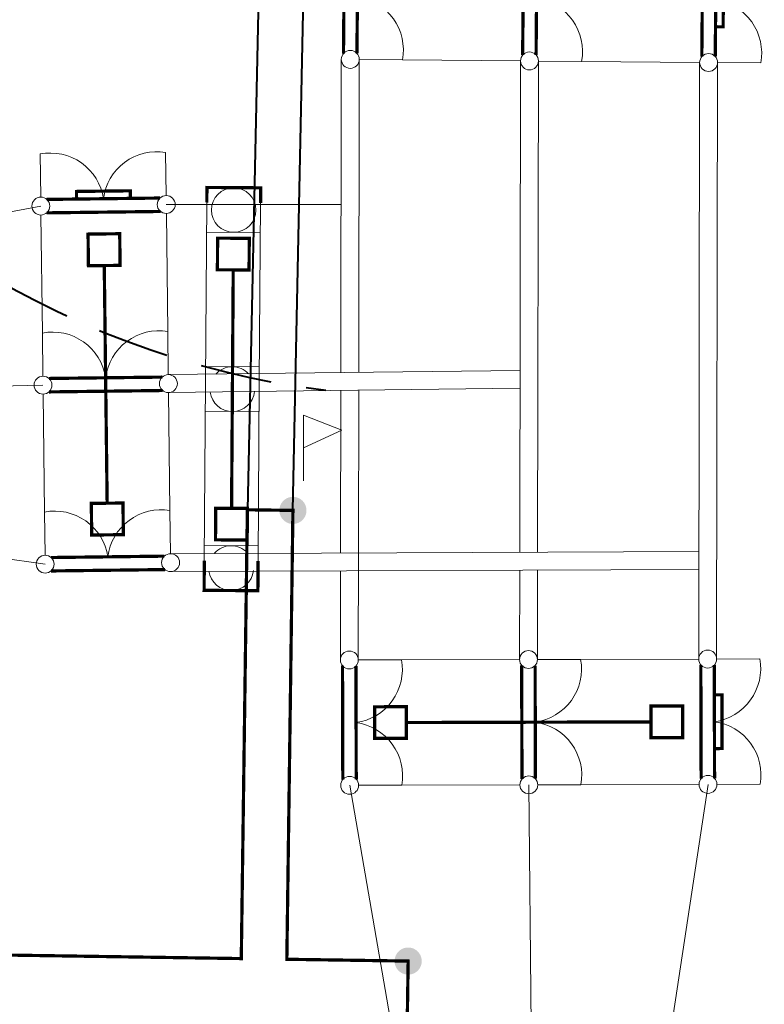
# Model space of a CAD drawing. Header units: millimetres. Extents: x 0 to 594, y 0 to 420.
# Tile 15 of 21: x 248 to 290, y 253 to 308. Entities that reach past the tile are written whole.
import ezdxf

# ---------------------------------------------------------------- set-up
doc = ezdxf.new("R2010")
doc.units = ezdxf.units.MM
for name, pattern in [('K5LT32768', [0]), ('K5LT_BASIC', [0]), ('K5LT_DASHED_REINFORCED', [6, 4, -2]), ('K5LT_THIN', [0])]:
    doc.linetypes.add(name, pattern=pattern)
doc.layers.add('лотки', color=1, linetype='Continuous', true_color=0xff0000)
doc.layers.add('ошиновка', color=7, linetype='Continuous', true_color=0xffd700)
doc.layers.add('Системный слой', color=7, linetype='Continuous')
doc.layers.add('съемка', color=7, linetype='Continuous')
doc.styles.add('KDIMTEXTSTYLE', font='txt', dxfattribs={"width": 0.96, "oblique": 15, "height": 5})
doc.dimstyles.new('KDIMSTYLE (0.01)', dxfattribs={"dimtxt": 5, "dimasz": 1, "dimexe": 2, "dimexo": 0, "dimgap": 1, "dimtad": 1, "dimlfac": 200, "dimtxsty": 'KDIMTEXTSTYLE', "dimsah": 1, "dimcen": 0, "dimdle": 1, "dimadec": 0, "dimazin": 0, "dimtfac": 0.667, "dimtmove": 0, "dimatfit": 3, "dimfxl": 0, "dimtvp": 1, "dimtolj": 1, "dimtzin": 0, "dimarcsym": 0})

# ---------------------------------------------------------------- blocks, each defined once
blk = doc.blocks.new('KDIMARROW_01')
at = {"layer": 'Системный слой'}
blk.add_hatch(color=0, dxfattribs=at).paths.add_polyline_path([(0, 0), (-5, 0.658), (-4.5, 0), (-5, -0.658)])
at = {"layer": 'Системный слой', "color": 0, "linetype": 'K5LT_THIN', "lineweight": 18}
for p, q in [((-4.5, 0), (-5, 0.658)), ((-5, 0.658), (0, 0)), ((0, 0), (-5, -0.658)), ((-5, -0.658), (-4.5, 0)), ((0, 0), (-1, 0))]:
    blk.add_line(p, q, dxfattribs=at)
blk = doc.blocks.new('U39')
at = {"layer": 'Системный слой', "linetype": 'K5LT_THIN', "lineweight": 18}
for p, q in [((276.993, 272.717), (279.404, 272.723)), ((277.011, 265.717), (279.422, 265.723))]:
    blk.add_line(p, q, dxfattribs=at)
at = {"layer": 'Системный слой', "linetype": 'K5LT_THIN', "const_width": 0.18}
for points in [[(276.111, 272.392), (276.128, 266.037)], [(276.878, 266.055), (276.862, 272.377)]]:
    blk.add_lwpolyline(points, dxfattribs=at)
at = {"layer": 'Системный слой', "linetype": 'K5LT_THIN', "lineweight": 18}
for centre in [(276.493, 272.715), (276.511, 265.715)]:
    blk.add_circle(centre, 0.5, dxfattribs=at)
for centre, start, end in [((276.452, 272.187), 278.0041, 10.3003), ((276.467, 266.243), 350.0162, 82.294)]:
    blk.add_arc(centre, 3, start, end, dxfattribs=at)
blk = doc.blocks.new('U40')
at = {"layer": 'Системный слой', "linetype": 'K5LT_THIN', "lineweight": 18}
for p, q in [((286.993, 272.743), (289.404, 272.749)), ((287.011, 265.743), (289.422, 265.749))]:
    blk.add_line(p, q, dxfattribs=at)
at = {"layer": 'Системный слой', "linetype": 'K5LT_THIN', "const_width": 0.18}
for points in [[(286.111, 272.418), (286.128, 266.063)], [(286.878, 266.081), (286.861, 272.403)], [(286.866, 270.742), (287.291, 270.743), (287.298, 267.743), (286.874, 267.742)]]:
    blk.add_lwpolyline(points, dxfattribs=at)
at = {"layer": 'Системный слой', "linetype": 'K5LT_THIN', "lineweight": 18}
for centre in [(286.493, 272.741), (286.511, 265.741)]:
    blk.add_circle(centre, 0.5, dxfattribs=at)
for centre, start, end in [((286.452, 272.213), 278.0041, 10.3003), ((286.467, 266.269), 350.0162, 82.294)]:
    blk.add_arc(centre, 3, start, end, dxfattribs=at)
blk = doc.blocks.new('U41')
at = {"layer": 'Системный слой', "linetype": 'K5LT_THIN', "lineweight": 18}
for p, q in [((266.993, 272.691), (269.404, 272.697)), ((267.011, 265.691), (269.422, 265.697))]:
    blk.add_line(p, q, dxfattribs=at)
at = {"layer": 'Системный слой', "linetype": 'K5LT_THIN', "const_width": 0.18}
for points in [[(266.112, 272.366), (266.128, 266.011)], [(266.878, 266.029), (266.862, 272.351)]]:
    blk.add_lwpolyline(points, dxfattribs=at)
at = {"layer": 'Системный слой', "linetype": 'K5LT_THIN', "lineweight": 18}
for centre in [(266.493, 272.689), (266.511, 265.689)]:
    blk.add_circle(centre, 0.5, dxfattribs=at)
for centre, start, end in [((266.452, 272.161), 278.0041, 10.3003), ((266.468, 266.217), 350.0162, 82.294)]:
    blk.add_arc(centre, 3, start, end, dxfattribs=at)
blk = doc.blocks.new('U45')
at = {"layer": 'Системный слой', "linetype": 'K5LT_THIN', "lineweight": 18}
for p, q in [((249.389, 288.539), (249.359, 290.949)), ((256.388, 288.624), (256.359, 291.035))]:
    blk.add_line(p, q, dxfattribs=at)
at = {"layer": 'Системный слой', "linetype": 'K5LT_THIN', "const_width": 0.18}
for points in [[(256.051, 288.487), (249.729, 288.411)], [(249.722, 287.66), (256.077, 287.738)]]:
    blk.add_lwpolyline(points, dxfattribs=at)
at = {"layer": 'Системный слой', "linetype": 'K5LT_THIN', "lineweight": 18}
for centre in [(249.395, 288.039), (256.394, 288.124)]:
    blk.add_circle(centre, 0.5, dxfattribs=at)
for centre, start, end in [((249.924, 288.003), 8.5517, 100.848), ((255.867, 288.075), 80.5639, 172.8417)]:
    blk.add_arc(centre, 3, start, end, dxfattribs=at)
blk = doc.blocks.new('U46')
at = {"layer": 'Системный слой', "linetype": 'K5LT_THIN', "lineweight": 18}
for p, q in [((249.267, 298.538), (249.238, 300.949)), ((256.267, 298.623), (256.237, 301.034))]:
    blk.add_line(p, q, dxfattribs=at)
at = {"layer": 'Системный слой', "linetype": 'K5LT_THIN', "const_width": 0.18}
for points in [[(251.269, 298.43), (251.264, 298.855), (254.264, 298.891), (254.269, 298.467)], [(255.929, 298.487), (249.608, 298.41)], [(249.6, 297.66), (255.955, 297.737)]]:
    blk.add_lwpolyline(points, dxfattribs=at)
at = {"layer": 'Системный слой', "linetype": 'K5LT_THIN', "lineweight": 18}
for centre in [(256.273, 298.123), (249.273, 298.038)]:
    blk.add_circle(centre, 0.5, dxfattribs=at)
for centre, start, end in [((249.802, 298.002), 8.5517, 100.848), ((255.745, 298.074), 80.5639, 172.8417)]:
    blk.add_arc(centre, 3, start, end, dxfattribs=at)
blk = doc.blocks.new('U65')
at = {"layer": 'Системный слой', "linetype": 'K5LT_THIN', "lineweight": 18}
for p, q in [((277.106, 313.138), (279.517, 313.117)), ((277.046, 306.138), (279.456, 306.118))]:
    blk.add_line(p, q, dxfattribs=at)
at = {"layer": 'Системный слой', "linetype": 'K5LT_THIN', "const_width": 0.18}
for points in [[(276.221, 312.824), (276.166, 306.468)], [(276.916, 306.479), (276.971, 312.8)]]:
    blk.add_lwpolyline(points, dxfattribs=at)
at = {"layer": 'Системный слой', "linetype": 'K5LT_THIN', "lineweight": 18}
for centre in [(276.606, 313.142), (276.546, 306.143)]:
    blk.add_circle(centre, 0.5, dxfattribs=at)
for centre, start, end in [((276.559, 312.614), 277.3587, 9.6549), ((276.508, 306.671), 349.3708, 81.6487)]:
    blk.add_arc(centre, 3, start, end, dxfattribs=at)
blk = doc.blocks.new('U66')
at = {"layer": 'Системный слой', "linetype": 'K5LT_THIN', "lineweight": 18}
for p, q in [((287.106, 313.052), (289.516, 313.031)), ((287.045, 306.052), (289.456, 306.031))]:
    blk.add_line(p, q, dxfattribs=at)
at = {"layer": 'Системный слой', "linetype": 'K5LT_THIN', "const_width": 0.18}
for points in [[(286.221, 312.737), (286.166, 306.382)], [(286.916, 306.392), (286.971, 312.714)], [(286.956, 311.052), (287.381, 311.049), (287.355, 308.049), (286.93, 308.052)]]:
    blk.add_lwpolyline(points, dxfattribs=at)
at = {"layer": 'Системный слой', "linetype": 'K5LT_THIN', "lineweight": 18}
for centre in [(286.606, 313.056), (286.545, 306.056)]:
    blk.add_circle(centre, 0.5, dxfattribs=at)
for centre, start, end in [((286.559, 312.528), 277.3587, 9.6549), ((286.507, 306.584), 349.3708, 81.6487)]:
    blk.add_arc(centre, 3, start, end, dxfattribs=at)
blk = doc.blocks.new('U67')
at = {"layer": 'Системный слой', "linetype": 'K5LT_THIN', "lineweight": 18}
for p, q in [((267.107, 313.225), (269.517, 313.204)), ((267.046, 306.225), (269.457, 306.204))]:
    blk.add_line(p, q, dxfattribs=at)
at = {"layer": 'Системный слой', "linetype": 'K5LT_THIN', "const_width": 0.18}
for points in [[(266.221, 312.91), (266.166, 306.555)], [(266.917, 306.565), (266.971, 312.887)]]:
    blk.add_lwpolyline(points, dxfattribs=at)
at = {"layer": 'Системный слой', "linetype": 'K5LT_THIN', "lineweight": 18}
for centre in [(266.607, 313.229), (266.546, 306.229)]:
    blk.add_circle(centre, 0.5, dxfattribs=at)
for centre, start, end in [((266.56, 312.701), 277.3587, 9.6549), ((266.508, 306.758), 349.3708, 81.6487)]:
    blk.add_arc(centre, 3, start, end, dxfattribs=at)
blk = doc.blocks.new('U64')
at = {"layer": 'Системный слой', "linetype": 'K5LT_THIN', "lineweight": 18}
for p, q in [((269.517, 313.204), (276.106, 313.147)), ((279.517, 313.117), (286.106, 313.06)), ((269.457, 306.204), (276.046, 306.147)), ((279.456, 306.118), (286.045, 306.06))]:
    blk.add_line(p, q, dxfattribs=at)
at = {"layer": 'Системный слой'}
for name in ['U67', 'U65', 'U66']:
    blk.add_blockref(name, (0, 0), dxfattribs=at)
blk = doc.blocks.new('U72')
at = {"layer": 'лотки', "linetype": 'K5LT_THIN', "lineweight": 18}
for p, q in [((260.462, 256.014), (260.802, 281.078)), ((260.802, 281.078), (263.344, 281.044)), ((263.344, 281.044), (263.005, 255.976)), ((231.993, 256.443), (260.462, 256.014)), ((263.005, 255.976), (269.776, 255.874)), ((269.776, 255.874), (269.701, 250.898))]:
    blk.add_line(p, q, dxfattribs=at)
blk = doc.blocks.new('U92')
at = {"layer": 'Системный слой', "linetype": 'K5LT_THIN', "lineweight": 18}
for p, q in [((263.93, 282.703), (263.93, 286.356)), ((263.93, 286.356), (266.073, 285.516)), ((266.073, 285.516), (263.93, 284.53))]:
    blk.add_line(p, q, dxfattribs=at)
blk = doc.blocks.new('U161')
at = {"layer": 'съемка'}
blk.add_hatch(color=256, dxfattribs=at).paths.add_polyline_path([(270.533, 255.848), (270.532, 255.926), (270.522, 256.003), (270.505, 256.079), (270.48, 256.153), (270.448, 256.223), (270.408, 256.291), (270.362, 256.353), (270.31, 256.411), (270.252, 256.463), (270.189, 256.508), (270.121, 256.547), (270.05, 256.579), (269.976, 256.604), (269.9, 256.62), (269.823, 256.629), (269.745, 256.63), (269.668, 256.623), (269.591, 256.608), (269.517, 256.585), (269.445, 256.555), (269.377, 256.517), (269.313, 256.473), (269.254, 256.422), (269.201, 256.366), (269.153, 256.304), (269.112, 256.238), (269.078, 256.168), (269.052, 256.095), (269.033, 256.019), (269.022, 255.942), (269.019, 255.898), (269.021, 255.821), (269.03, 255.743), (269.047, 255.667), (269.072, 255.594), (269.105, 255.523), (269.144, 255.456), (269.19, 255.393), (269.243, 255.336), (269.301, 255.284), (269.364, 255.238), (269.431, 255.199), (269.502, 255.167), (269.576, 255.143), (269.652, 255.126), (269.729, 255.117), (269.807, 255.117), (269.884, 255.124), (269.961, 255.139), (270.035, 255.162), (270.107, 255.192), (270.175, 255.229), (270.239, 255.274), (270.298, 255.324), (270.351, 255.381), (270.399, 255.443), (270.44, 255.509), (270.474, 255.579), (270.5, 255.652), (270.519, 255.727), (270.53, 255.804)])
blk = doc.blocks.new('U183')
at = {"layer": 'съемка'}
blk.add_hatch(color=256, dxfattribs=at).paths.add_polyline_path([(264.101, 281.018), (264.1, 281.095), (264.09, 281.173), (264.073, 281.248), (264.048, 281.322), (264.016, 281.393), (263.976, 281.46), (263.93, 281.523), (263.878, 281.58), (263.82, 281.632), (263.757, 281.678), (263.689, 281.717), (263.618, 281.749), (263.544, 281.773), (263.468, 281.79), (263.391, 281.799), (263.313, 281.799), (263.236, 281.792), (263.16, 281.777), (263.085, 281.754), (263.013, 281.724), (262.945, 281.686), (262.881, 281.642), (262.822, 281.591), (262.769, 281.535), (262.721, 281.473), (262.68, 281.407), (262.646, 281.337), (262.62, 281.264), (262.601, 281.189), (262.59, 281.112), (262.587, 281.068), (262.589, 280.99), (262.598, 280.913), (262.615, 280.837), (262.64, 280.763), (262.673, 280.692), (262.712, 280.625), (262.758, 280.563), (262.811, 280.505), (262.869, 280.453), (262.932, 280.408), (262.999, 280.369), (263.07, 280.337), (263.144, 280.312), (263.22, 280.296), (263.297, 280.287), (263.375, 280.286), (263.452, 280.293), (263.529, 280.308), (263.603, 280.331), (263.675, 280.361), (263.743, 280.399), (263.807, 280.443), (263.866, 280.494), (263.92, 280.55), (263.967, 280.612), (264.008, 280.678), (264.042, 280.748), (264.068, 280.821), (264.087, 280.897), (264.098, 280.974)])

msp = doc.modelspace()

# ---------------------------------------------------------------- linework, layer by layer
at = {"layer": 'ошиновка', "linetype": 'K5LT_THIN', "lineweight": 18}
for p, q in [((266.046006, 306.229373), (266.018419, 288.740555)), ((267.018436, 288.752659), (267.046006, 306.229373)), ((276.04565, 306.147079), (276.002734, 278.709043)), ((277.00275, 278.709043), (277.045631, 306.142747)), ((286.045274, 306.060453), (285.993032, 272.741416)), ((286.993031, 272.742717), (287.045256, 306.060453)), ((233.235287, 294.979246), (249.273185, 298.038165)), ((256.272668, 298.123282), (266.018419, 298.123282)), ((256.388184, 288.623984), (276.018462, 288.861601)), ((249.394781, 288.038904), (233.091065, 287.704673)), ((256.400343, 287.624058), (276.016892, 287.863701)), ((266.016843, 287.741537), (266.002645, 278.665783)), ((267.002661, 278.752309), (267.016861, 287.753754)), ((232.946842, 280.4301), (249.516377, 278.039644)), ((256.509779, 278.624724), (286.002457, 278.752309)), ((266.993098, 272.690688), (267.001083, 278.752309)), ((286.002457, 277.740105), (256.515859, 277.624761)), ((276.001161, 277.700983), (275.993066, 272.715401)), ((276.993066, 272.715401), (277.001178, 277.700983)), ((266.001067, 277.661871), (265.9931, 272.689387)), ((266.51131, 265.68941), (269.399587, 249.100369)), ((276.511276, 265.715425), (276.67449, 248.973867)), ((283.949392, 248.847364), (286.511243, 265.74144))]:
    msp.add_line(p, q, dxfattribs=at)
at = {"layer": 'Системный слой', "linetype": 'K5LT_BASIC', "lineweight": 40}
for p, q in [((263.344158, 281.043715), (264.311116, 327.480944)), ((261.758517, 324.980944), (260.801833, 281.07816))]:
    msp.add_line(p, q, dxfattribs=at)
at = {"layer": 'Системный слой', "linetype": 'K5LT_THIN', "lineweight": 18}
for p, q in [((258.468722, 288.238325), (258.538507, 298.238082)), ((261.538434, 298.217146), (261.468649, 288.21739)), ((249.359389, 290.949301), (249.279265, 297.538202)), ((256.35887, 291.034588), (256.278747, 297.623319)), ((258.526923, 296.578122), (261.52685, 296.557187)), ((258.474584, 289.078305), (261.474511, 289.05737)), ((258.398937, 278.238569), (258.468722, 288.238325)), ((261.468649, 288.21739), (261.398864, 278.217633)), ((256.480465, 281.035327), (256.400343, 287.624058)), ((249.480985, 280.950041), (249.400861, 287.538941)), ((258.457138, 286.578366), (261.457065, 286.55743)), ((256.509779, 278.624724), (256.480465, 281.035327)), ((249.510297, 278.539607), (249.480985, 280.950041)), ((258.404799, 279.078549), (261.404726, 279.057613)), ((279.403669, 272.722973), (285.993034, 272.740115)), ((269.403702, 272.696959), (275.993068, 272.714101)), ((269.422082, 265.696983), (276.011278, 265.714124)), ((279.422049, 265.722997), (286.011244, 265.740139))]:
    msp.add_line(p, q, dxfattribs=at)
at = {"layer": 'Системный слой', "linetype": 'K5LT_THIN', "const_width": 0.18}
for points in [[(258.538507, 298.238082), (258.544369, 299.078062), (261.544296, 299.057126), (261.538434, 298.217146)], [(256.172462, 278.488186), (249.850835, 278.411312)], [(261.398864, 278.217633), (261.38728, 276.557674), (258.387353, 276.578609), (258.398937, 278.238569)], [(249.843106, 277.661163), (256.198429, 277.738447)]]:
    msp.add_lwpolyline(points, dxfattribs=at)
at = {"layer": 'Системный слой', "linetype": 'K5LT_THIN', "lineweight": 18}
for centre, radius in [((260.035609, 297.817624), 1.239237), ((249.516377, 278.039644), 0.5), ((256.515859, 278.124761), 0.5)]:
    msp.add_circle(centre, radius, dxfattribs=at)
at = {"layer": 'Системный слой', "linetype": 'K5LT_DASHED_REINFORCED', "lineweight": 40}
msp.add_arc((271.023223, 335.3947), 48, 154.2617373, 263.0128896, dxfattribs=at)
at = {"layer": 'Системный слой', "linetype": 'K5LT_THIN', "lineweight": 18}
for centre, radius, start, end in [((259.965825, 287.817868), 1.25, 43.4971769, 137.8898411), ((259.965825, 287.817868), 1.25, 187.6031406, 353.7966831), ((250.045595, 278.00365), 3, 8.5517155, 100.8479609), ((255.988621, 278.07592), 3, 80.5638718, 172.8417031), ((259.89604, 277.818111), 1.25, 43.3981628, 137.9951123), ((259.89604, 277.818111), 1.25, 187.6920027, 353.7014159)]:
    msp.add_arc(centre, radius, start, end, dxfattribs=at)
at = {"layer": 'съемка', "linetype": 'K5LT32768', "const_width": 0.18}
for points in [[(269.701215, 250.897111), (269.776068, 255.873254), (263.004538, 255.975109), (263.344158, 281.042659), (260.801833, 281.077104), (260.462263, 256.013352), (231.992624, 256.44159), (232.002614, 271.03819), (229.740769, 271.039738), (229.749521, 283.829463), (227.180414, 283.83122), (227.171629, 270.993186), (227.077412, 256.515524), (198.333699, 256.947884), (198.39635, 282.354719), (195.882332, 282.360919), (195.819761, 256.9857), (169.75983, 257.377691), (170.014399, 307.526027), (167.740329, 307.53757), (167.638752, 287.527882), (165.102065, 287.54076)], [(252.975416, 281.444456), (252.81434, 294.716367)], [(260.012288, 294.474716), (259.919361, 281.158908)], [(283.332654, 269.231954), (269.671692, 269.195575)]]:
    msp.add_lwpolyline(points, dxfattribs=at)
for points in [[(251.909442, 296.472553), (253.676349, 296.493999), (253.697793, 294.727089), (251.930885, 294.705645)], [(260.908117, 296.235546), (259.141121, 296.247879), (259.12879, 294.480883), (260.895786, 294.468552)], [(253.858868, 281.455178), (252.091961, 281.433734), (252.113404, 279.666827), (253.880312, 279.68827)], [(260.802856, 281.152741), (259.035863, 281.165075), (259.023532, 279.398078), (260.790526, 279.385748)], [(267.902309, 270.074386), (267.907013, 268.307355), (269.674047, 268.312059), (269.66934, 270.07909)], [(285.097333, 270.120177), (285.10204, 268.353145), (283.335006, 268.348439), (283.330302, 270.11547)]]:
    msp.add_lwpolyline(points, close=True, dxfattribs=at)

# ---------------------------------------------------------------- block references
at = {"layer": 'лотки'}
msp.add_blockref('U72', (0, 0), dxfattribs=at)
at = {"layer": 'Системный слой'}
for name in ['U64', 'U46', 'U45', 'U92', 'U41', 'U39', 'U40']:
    msp.add_blockref(name, (0, 0), dxfattribs=at)
at = {"layer": 'съемка'}
for name in ['U183', 'U161']:
    msp.add_blockref(name, (0, 0), dxfattribs=at)

# ---------------------------------------------------------------- dimensions: what is measured, and where the dimension line sits
at = {"layer": 'Системный слой'}
msp.add_radius_dim(center=(271.023223, 335.3947), radius=48, location=(244.901174, 313.631462), text='\\fGOST type A|b0|c204|p34;\\H3.5;\\W0.960;\\Q15;R\\fGOST type A|b0|c204|p34;\\H3.5;\\W0.960;\\Q15;\\fGOST type A|b0|i0|c204|p34;\\Q15;9,6', dimstyle='KDIMSTYLE (0.01)', override={"dimblk2": 'KDIMARROW_01', "dimtolj": 1}, dxfattribs=at).render()

doc.saveas('drawing.dxf')
